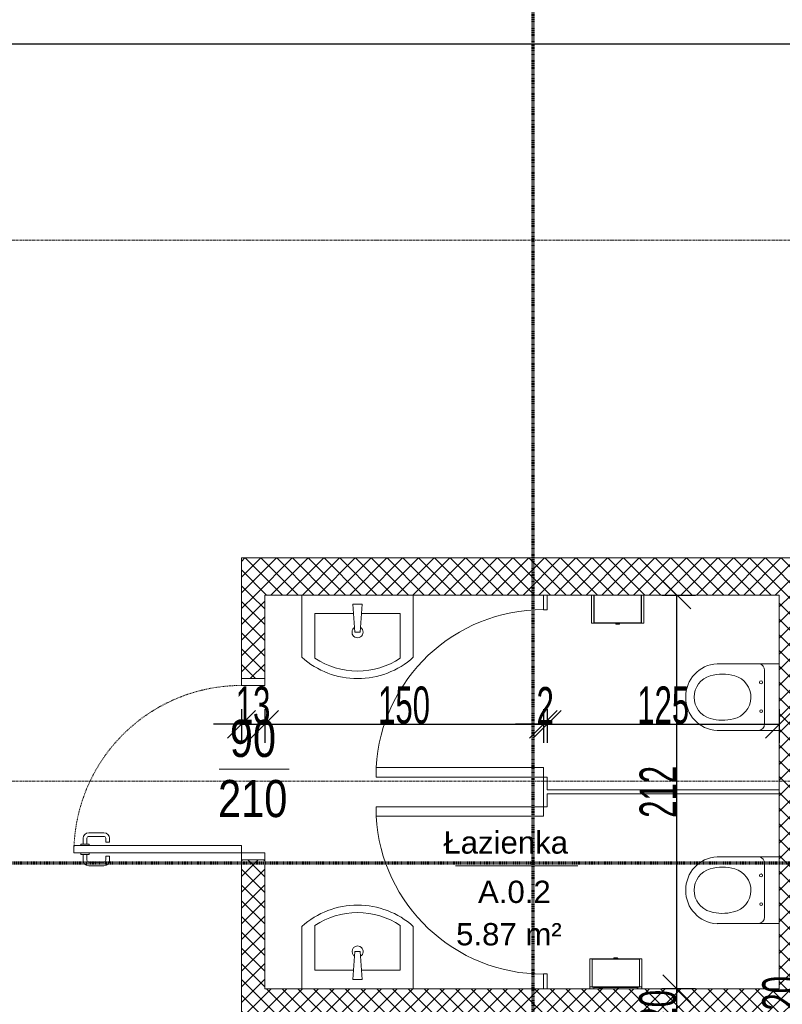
# Model space of a CAD drawing. Header units: millimetres. Extents: x -56965 to 15328, y -25411 to 16900.
# Tile 33 of 69: x -40712 to -36607, y 2550 to 7853. Entities that reach past the tile are written whole.
import ezdxf

# ---------------------------------------------------------------- set-up
doc = ezdxf.new("R2010")
doc.units = ezdxf.units.MM
doc.linetypes.add('Kreska', pattern=[6.35, 3.175, -3.175])
doc.linetypes.add('Linia siatki', pattern=[22.225, 12.7, -3.175, 3.175, -3.175])
for name, color, linetype, lineweight in [('A-ANNO-DIMS', 7, 'Continuous', 5), ('A-AREA-IDEN', 7, 'Continuous', 5), ('A-DOOR', 7, 'Continuous', 5), ('A-DOOR-FRAM', 7, 'Continuous', 5), ('A-DOOR-HDLN', 7, 'Kreska', 5), ('A-DOOR-IDEN', 7, 'Continuous', 5), ('A-WALL', 7, 'Continuous', 5), ('A-WALL-FNSH', 7, 'Continuous', 35), ('A-WALL-IDEN', 7, 'Continuous', 5), ('A-WALL-PATT', 7, 'Continuous', 35), ('G-ANNO-SYMB', 7, 'Continuous', 5), ('P-SANR-FIXT', 7, 'Continuous', 5), ('Q-SPCQ', 7, 'Continuous', 5), ('S-GRID', 7, 'Continuous', 5)]:
    doc.layers.add(name, color=color, linetype=linetype, lineweight=lineweight)
doc.styles.add('Arial_1', font='arial.ttf', dxfattribs={"width": 0.8, "height": 200})
doc.styles.add('Arial_3', font='arial.ttf', dxfattribs={"height": 120})
doc.styles.add('Arial_4', font='arial.ttf', dxfattribs={"width": 0.6, "height": 200})
doc.dimstyles.new('standard_wielkość_otworów', dxfattribs={"dimscale": 304.8, "dimtxt": 204.05188, "dimasz": 0.492126, "dimexe": 0.328084, "dimexo": 0.0625, "dimgap": 0, "dimtad": 1, "dimdec": 0, "dimlfac": 0.1, "dimzin": 0, "dimdsep": 46, "dimtxsty": 'Arial_4', "dimblk1": 'OBLIQUE', "dimblk2": 'OBLIQUE', "dimsah": 1, "dimcen": 0.09, "dimazin": 0, "dimtfac": 1, "dimtdec": 4, "dimtix": 1, "dimtmove": 0, "dimatfit": 3, "dimfxl": 0.328084, "dimfxlon": 1, "dimtvp": 1, "dimtolj": 1, "dimtzin": 0, "dimarcsym": 2})
pattern_1 = [(45, (0, 1348.477), (-42.42641, 42.42641), []), (135, (0, 1348.477), (-42.42641, -42.42641), [])]

# ---------------------------------------------------------------- blocks, each defined once
blk = doc.blocks.new('ARC_DOOR - ARC_DOOR_90 x 211-1704874-PARTER')
at = {"layer": 'A-DOOR'}
for p, q in [((-451, 964.5), (-411, 964.5)), ((-451, 964.5), (-451, 62.5)), ((-411, 964.5), (-411, 62.5)), ((-459, 914.5), (-490, 914.5)), ((-459, 927), (-451, 927)), ((-459, 882), (-459, 927)), ((-403, 927), (-411, 927)), ((-403, 882), (-403, 927)), ((-403, 914.5), (-372, 914.5)), ((-520, 803.1), (-520, 884.5)), ((-500, 803.1), (-500, 884.5)), ((-459, 894.5), (-490, 894.5)), ((-451, 882), (-459, 882)), ((-411, 882), (-403, 882)), ((-403, 894.5), (-372, 894.5)), ((-362, 803.1), (-362, 884.5)), ((-342, 803.1), (-342, 884.5)), ((-469, 793.1), (-490, 793.1)), ((-469, 773.1), (-490, 773.1)), ((-469, 773.1), (-469, 793.1)), ((-393, 773.1), (-393, 793.1)), ((-393, 793.1), (-372, 793.1)), ((-393, 773.1), (-372, 773.1)), ((-411, 62.5), (-451, 62.5))]:
    blk.add_line(p, q, dxfattribs=at)
for centre, radius, start, end in [((-490, 884.5), 30, 90, 180), ((-372, 884.5), 30, 0, 90), ((-490, 884.5), 10, 90, 180), ((-372, 884.5), 10, 0, 90), ((-490, 803.1), 30, 180, 270), ((-490, 803.1), 10, 180, 270), ((-372, 803.1), 30, 270, 0), ((-372, 803.1), 10, 270, 0)]:
    blk.add_arc(centre, radius, start, end, dxfattribs=at)
at = {"layer": 'A-DOOR-FRAM'}
for p, q in [((-451, 62.5), (-488, 62.5)), ((-488, 62.5), (-488, -62.5)), ((-451, -62.5), (-451, 62.5)), ((488, 62.5), (451, 62.5)), ((451, 62.5), (451, -62.5)), ((488, -62.5), (488, 62.5)), ((-488, -62.5), (-451, -62.5)), ((451, -62.5), (488, -62.5))]:
    blk.add_line(p, q, dxfattribs=at)
at = {"layer": 'A-DOOR-HDLN'}
blk.add_arc((-451, 62.5), 902, 360, 90, dxfattribs=at)
blk = doc.blocks.new('M_Jednoskrzydłowe płytowe - 90-1698666-PARTER')
at = {"layer": 'A-DOOR'}
for p, q in [((399, 10), (399, 910.2)), ((450, 910.2), (399, 910.2)), ((450, 10), (450, 910.2)), ((450, 10), (399, 10))]:
    blk.add_line(p, q, dxfattribs=at)
blk.add_arc((450, 10), 901.7, 93.2424, 180, dxfattribs=at)
blk = doc.blocks.new('M_Jednoskrzydłowe płytowe - 90-1696394-PARTER')
at = {"layer": 'A-DOOR'}
for p, q in [((399, -10), (399, -910.2)), ((450, -10), (399, -10)), ((450, -10), (450, -910.2)), ((450, -910.2), (399, -910.2))]:
    blk.add_line(p, q, dxfattribs=at)
blk.add_arc((450, -10), 901.7, 180, 266.7576, dxfattribs=at)
blk = doc.blocks.new('ARC_LAVATORY_ARRAY - ARC_LAVATORY_ARRAY-1695681-PARTER')
at = {"layer": 'P-SANR-FIXT', "color": 13, "true_color": 0xcb6b69}
for p, q in [((-1094.9, 470), (-1094.9, 135)), ((-735.1, 135), (-735.1, 470)), ((-54.9, 470), (-54.9, 135)), ((304.9, 135), (304.9, 470)), ((-1059.2, 214.5), (-769.7, 214.5)), ((-19.2, 214.5), (270.3, 214.5))]:
    blk.add_line(p, q, dxfattribs=at)
for centre, radius in [((-989.9, 233), 7.49), ((-835.3, 233.2), 8.05), ((50.1, 233), 7.49), ((204.7, 233.2), 8.05)]:
    blk.add_circle(centre, radius, dxfattribs=at)
for centre, radius, start, end in [((-917.1, 460.6), 178.1, 89.3247, 176.9745), ((-917.1, 460.6), 178.1, 89.3247, 176.9745), ((-912.9, 460.6), 178.1, 3.0255, 90.6753), ((-912.9, 460.6), 178.1, 3.0255, 90.6753), ((122.9, 460.6), 178.1, 89.3247, 176.9745), ((122.9, 460.6), 178.1, 89.3247, 176.9745), ((127.1, 460.6), 178.1, 3.0255, 90.6753), ((127.1, 460.6), 178.1, 3.0255, 90.6753), ((-915, 473.7), 119.7, 15.9136, 164.0864), ((125, 473.7), 119.7, 15.9136, 164.0864), ((-799.8, 440.9), 239.5, 164.0864, 194.3367), ((-1031, 440.6), 240.2, 344.0864, 15.9136), ((240.2, 440.9), 239.5, 164.0864, 194.3367), ((9, 440.6), 240.2, 344.0864, 15.9136), ((-915, 407.6), 119.7, 192.5656, 344.0864), ((125, 407.6), 119.7, 192.5656, 344.0864), ((-1059.2, 250.3), 35.8, 184.8473, 270), ((-769.7, 250.3), 35.8, 270, 345.3093), ((-19.2, 250.3), 35.8, 184.8473, 270), ((270.3, 250.3), 35.8, 270, 345.3093)]:
    blk.add_arc(centre, radius, start, end, dxfattribs=at)
blk = doc.blocks.new('ARC_TOILET PAPER DISPENCER - ARC TOILET PAPER DISPENCER-1664189-PARTER')
at = {"layer": 'Q-SPCQ'}
for p, q in [((-140, 91.5), (-140, -60.5)), ((-136.5, 91.5), (-140, 91.5)), ((-136.5, 91.5), (136.5, 91.5)), ((-128, -60.5), (-128, 90)), ((-128, 90), (128, 90)), ((-127, 89), (127, 89)), ((-127, -60.5), (-127, 89)), ((-10, 94.3), (-10, 91.5)), ((-6.3, 96.3), (6.3, 96.3)), ((-6.3, 96.3), (6.3, 96.3)), ((10, 91.5), (10, 94.3)), ((127, 89), (127, -60.5)), ((128, 90), (128, -60.5)), ((140, 91.5), (136.5, 91.5)), ((140, -60.5), (140, 91.5))]:
    blk.add_line(p, q, dxfattribs=at)
at = {"layer": 'Q-SPCQ', "flags": 128}
for points in [[(-10, 94.3), (-10, 94.3), (-10, 94.4), (-10, 94.5), (-10, 94.6), (-10, 94.7), (-9.9, 94.7), (-9.9, 94.8), (-9.9, 94.9), (-9.9, 95), (-9.8, 95), (-9.8, 95.1), (-9.8, 95.2), (-9.7, 95.3), (-9.7, 95.3), (-9.7, 95.4), (-9.6, 95.5), (-9.6, 95.5), (-9.5, 95.6), (-9.4, 95.6), (-9.4, 95.7), (-9.3, 95.8), (-9.3, 95.8), (-9.2, 95.9), (-9.1, 95.9), (-9.1, 95.9), (-9, 96), (-8.9, 96), (-8.9, 96.1), (-8.8, 96.1), (-8.7, 96.1), (-8.6, 96.2), (-8.6, 96.2), (-8.5, 96.2), (-8.4, 96.2), (-8.3, 96.2), (-8.3, 96.2), (-8.2, 96.3), (-8.1, 96.3), (-8, 96.3), (-8, 96.3)], [(-8, 96.3), (-8, 96.3), (-8, 96.3), (-7.9, 96.3), (-7.9, 96.3), (-7.8, 96.3), (-7.8, 96.3), (-7.7, 96.3), (-7.6, 96.3), (-7.5, 96.3), (-7.4, 96.3), (-7.2, 96.3), (-7.1, 96.3), (-6.9, 96.3), (-6.8, 96.3), (-6.6, 96.3), (-6.4, 96.3), (-6.2, 96.3), (-6, 96.3), (-5.8, 96.3), (-5.6, 96.3), (-5.3, 96.3), (-5.1, 96.3), (-4.8, 96.3), (-4.6, 96.3), (-4.3, 96.3), (-4, 96.3), (-3.8, 96.3), (-3.5, 96.3), (-3.2, 96.3), (-2.9, 96.3), (-2.6, 96.3), (-2.3, 96.3), (-2, 96.3), (-1.7, 96.3), (-1.4, 96.3), (-1, 96.3), (-0.7, 96.3), (-0.4, 96.3), (-0.1, 96.3), (0.2, 96.3), (0.6, 96.3), (0.9, 96.3), (1.2, 96.3), (1.5, 96.3), (1.8, 96.3), (2.1, 96.3), (2.4, 96.3), (2.7, 96.3), (3, 96.3), (3.3, 96.3), (3.6, 96.3), (3.9, 96.3), (4.2, 96.3), (4.4, 96.3), (4.7, 96.3), (5, 96.3), (5.2, 96.3), (5.4, 96.3), (5.7, 96.3), (5.9, 96.3), (6.1, 96.3), (6.3, 96.3), (6.5, 96.3), (6.7, 96.3), (6.9, 96.3), (7, 96.3), (7.2, 96.3), (7.3, 96.3), (7.4, 96.3), (7.5, 96.3), (7.6, 96.3), (7.7, 96.3), (7.8, 96.3), (7.9, 96.3), (7.9, 96.3), (8, 96.3), (8, 96.3), (8, 96.3)], [(8, 96.3), (8, 96.3), (8, 96.3), (7.9, 96.3), (7.9, 96.3), (7.8, 96.3), (7.8, 96.3), (7.7, 96.3), (7.6, 96.3), (7.5, 96.3), (7.4, 96.3), (7.2, 96.3), (7.1, 96.3), (6.9, 96.3), (6.8, 96.3), (6.6, 96.3), (6.4, 96.3), (6.2, 96.3), (6, 96.3), (5.8, 96.3), (5.6, 96.3), (5.3, 96.3), (5.1, 96.3), (4.8, 96.3), (4.6, 96.3), (4.3, 96.3), (4, 96.3), (3.8, 96.3), (3.5, 96.3), (3.2, 96.3), (2.9, 96.3), (2.6, 96.3), (2.3, 96.3), (2, 96.3), (1.7, 96.3), (1.4, 96.3), (1, 96.3), (0.7, 96.3), (0.4, 96.3), (0.1, 96.3), (-0.2, 96.3), (-0.6, 96.3), (-0.9, 96.3), (-1.2, 96.3), (-1.5, 96.3), (-1.8, 96.3), (-2.1, 96.3), (-2.4, 96.3), (-2.7, 96.3), (-3, 96.3), (-3.3, 96.3), (-3.6, 96.3), (-3.9, 96.3), (-4.2, 96.3), (-4.4, 96.3), (-4.7, 96.3), (-5, 96.3), (-5.2, 96.3), (-5.4, 96.3), (-5.7, 96.3), (-5.9, 96.3), (-6.1, 96.3), (-6.3, 96.3), (-6.5, 96.3), (-6.7, 96.3), (-6.9, 96.3), (-7, 96.3), (-7.2, 96.3), (-7.3, 96.3), (-7.4, 96.3), (-7.5, 96.3), (-7.6, 96.3), (-7.7, 96.3), (-7.8, 96.3), (-7.9, 96.3), (-7.9, 96.3), (-8, 96.3), (-8, 96.3), (-8, 96.3)], [(-6.3, 96.3), (-6.3, 96.3), (-6.3, 96.3), (-6.3, 96.4), (-6.2, 96.4), (-6.2, 96.4), (-6.2, 96.4), (-6.1, 96.5), (-6.1, 96.5), (-6.1, 96.5), (-6, 96.5), (-6, 96.6), (-6, 96.6), (-5.9, 96.6), (-5.9, 96.6), (-5.9, 96.6), (-5.8, 96.6), (-5.8, 96.7), (-5.7, 96.7), (-5.7, 96.7), (-5.7, 96.7), (-5.6, 96.7), (-5.6, 96.7), (-5.5, 96.7), (-5.5, 96.7), (-5.5, 96.7)], [(-5.5, 96.7), (-5.5, 96.7), (-5.5, 96.7), (-5.5, 96.7), (-5.4, 96.7), (-5.4, 96.7), (-5.3, 96.7), (-5.3, 96.7), (-5.2, 96.7), (-5.1, 96.7), (-5.1, 96.7), (-5, 96.7), (-4.9, 96.7), (-4.8, 96.7), (-4.7, 96.7), (-4.5, 96.7), (-4.4, 96.7), (-4.3, 96.7), (-4.1, 96.7), (-4, 96.7), (-3.8, 96.7), (-3.7, 96.7), (-3.5, 96.7), (-3.3, 96.7), (-3.2, 96.7), (-3, 96.7), (-2.8, 96.7), (-2.6, 96.7), (-2.4, 96.7), (-2.2, 96.7), (-2, 96.7), (-1.8, 96.7), (-1.6, 96.7), (-1.4, 96.7), (-1.2, 96.7), (-0.9, 96.7), (-0.7, 96.7), (-0.5, 96.7), (-0.3, 96.7), (-0.1, 96.7), (0.2, 96.7), (0.4, 96.7), (0.6, 96.7), (0.8, 96.7), (1, 96.7), (1.2, 96.7), (1.5, 96.7), (1.7, 96.7), (1.9, 96.7), (2.1, 96.7), (2.3, 96.7), (2.5, 96.7), (2.7, 96.7), (2.9, 96.7), (3.1, 96.7), (3.2, 96.7), (3.4, 96.7), (3.6, 96.7), (3.7, 96.7), (3.9, 96.7), (4.1, 96.7), (4.2, 96.7), (4.3, 96.7), (4.5, 96.7), (4.6, 96.7), (4.7, 96.7), (4.8, 96.7), (4.9, 96.7), (5, 96.7), (5.1, 96.7), (5.2, 96.7), (5.3, 96.7), (5.3, 96.7), (5.4, 96.7), (5.4, 96.7), (5.4, 96.7), (5.5, 96.7), (5.5, 96.7), (5.5, 96.7)], [(5.5, 96.7), (5.5, 96.7), (5.5, 96.7), (5.5, 96.7), (5.4, 96.7), (5.4, 96.7), (5.3, 96.7), (5.3, 96.7), (5.2, 96.7), (5.1, 96.7), (5.1, 96.7), (5, 96.7), (4.9, 96.7), (4.8, 96.7), (4.7, 96.7), (4.5, 96.7), (4.4, 96.7), (4.3, 96.7), (4.1, 96.7), (4, 96.7), (3.8, 96.7), (3.7, 96.7), (3.5, 96.7), (3.3, 96.7), (3.2, 96.7), (3, 96.7), (2.8, 96.7), (2.6, 96.7), (2.4, 96.7), (2.2, 96.7), (2, 96.7), (1.8, 96.7), (1.6, 96.7), (1.4, 96.7), (1.2, 96.7), (0.9, 96.7), (0.7, 96.7), (0.5, 96.7), (0.3, 96.7), (0.1, 96.7), (-0.2, 96.7), (-0.4, 96.7), (-0.6, 96.7), (-0.8, 96.7), (-1, 96.7), (-1.2, 96.7), (-1.5, 96.7), (-1.7, 96.7), (-1.9, 96.7), (-2.1, 96.7), (-2.3, 96.7), (-2.5, 96.7), (-2.7, 96.7), (-2.9, 96.7), (-3.1, 96.7), (-3.2, 96.7), (-3.4, 96.7), (-3.6, 96.7), (-3.7, 96.7), (-3.9, 96.7), (-4.1, 96.7), (-4.2, 96.7), (-4.3, 96.7), (-4.5, 96.7), (-4.6, 96.7), (-4.7, 96.7), (-4.8, 96.7), (-4.9, 96.7), (-5, 96.7), (-5.1, 96.7), (-5.2, 96.7), (-5.3, 96.7), (-5.3, 96.7), (-5.4, 96.7), (-5.4, 96.7), (-5.4, 96.7), (-5.5, 96.7), (-5.5, 96.7), (-5.5, 96.7)], [(5.5, 96.7), (5.5, 96.7), (5.6, 96.7), (5.6, 96.7), (5.7, 96.7), (5.7, 96.7), (5.7, 96.7), (5.8, 96.7), (5.8, 96.6), (5.9, 96.6), (5.9, 96.6), (5.9, 96.6), (6, 96.6), (6, 96.6), (6, 96.5), (6.1, 96.5), (6.1, 96.5), (6.1, 96.5), (6.2, 96.5), (6.2, 96.4), (6.2, 96.4), (6.2, 96.4), (6.3, 96.3), (6.3, 96.3), (6.3, 96.3), (6.3, 96.3)], [(8, 96.3), (8.1, 96.3), (8.2, 96.3), (8.2, 96.3), (8.3, 96.2), (8.4, 96.2), (8.5, 96.2), (8.6, 96.2), (8.6, 96.2), (8.7, 96.1), (8.8, 96.1), (8.9, 96.1), (8.9, 96), (9, 96), (9.1, 96), (9.1, 95.9), (9.2, 95.9), (9.3, 95.8), (9.3, 95.8), (9.4, 95.7), (9.4, 95.7), (9.5, 95.6), (9.5, 95.5), (9.6, 95.5), (9.6, 95.4), (9.7, 95.3), (9.7, 95.3), (9.8, 95.2), (9.8, 95.1), (9.8, 95.1), (9.9, 95), (9.9, 94.9), (9.9, 94.8), (9.9, 94.8), (10, 94.7), (10, 94.6), (10, 94.5), (10, 94.4), (10, 94.4), (10, 94.3), (10, 94.3)]]:
    blk.add_lwpolyline(points, dxfattribs=at)
blk = doc.blocks.new('ARC_TOILET PAPER DISPENCER - ARC TOILET PAPER DISPENCER-V37-PARTER')
at = {"layer": 'Q-SPCQ'}
for p, q in [((-140, 91.5), (-140, -61.7)), ((-136.5, 91.5), (-140, 91.5)), ((-136.5, 91.5), (136.5, 91.5)), ((-128, -61), (-128, 90)), ((-128, 90), (128, 90)), ((-127, 89), (127, 89)), ((-127, -60.5), (-127, 89)), ((-10, 94.3), (-10, 91.5)), ((-6.3, 96.3), (6.3, 96.3)), ((-6.3, 96.3), (6.3, 96.3)), ((10, 91.5), (10, 94.3)), ((127, 89), (127, -60.5)), ((128, 90), (128, -61)), ((140, 91.5), (136.5, 91.5)), ((140, -61.7), (140, 91.5)), ((-140, -70), (-140, -61.7)), ((-136.5, -61), (-128, -61)), ((-128, -61), (-128, -62.5)), ((-128, -62.5), (128, -62.5)), ((-127, -60.5), (127, -60.5)), ((-118.5, -64.5), (-104.8, -64.5)), ((-118.5, -70), (-118.5, -64.8)), ((-118.5, -70), (-118.5, -65)), ((-104.8, -64.5), (-98.8, -64.3)), ((-98.8, -64.3), (-98.8, -63.7)), ((-98.8, -63.7), (-98.5, -63.7)), ((-98.5, -63.7), (98.5, -63.7)), ((-98.5, -63.7), (-98.5, -63.7)), ((-92, -69.7), (-89.4, -69.7)), ((-89.4, -69.7), (-72.5, -69.7)), ((9, -65), (9, -64)), ((9, -65), (9, -70)), ((9, -66.7), (15, -66.7)), ((15, -70), (15, -63.7)), ((98.5, -63.7), (98.8, -63.7)), ((98.5, -63.7), (98.5, -63.7)), ((98.8, -63.7), (98.8, -64.3)), ((98.8, -64.3), (104.8, -64.5)), ((104.8, -64.5), (118.5, -64.5)), ((115, -64.5), (115, -70)), ((115, -66.7), (118.5, -66.7)), ((118.5, -64.5), (118.5, -70)), ((128, -61), (136.5, -61)), ((128, -62.5), (128, -61)), ((140, -61.7), (140, -70))]:
    blk.add_line(p, q, dxfattribs=at)
at = {"layer": 'Q-SPCQ', "flags": 128}
for points in [[(-10, 94.3), (-10, 94.3), (-10, 94.4), (-10, 94.5), (-10, 94.6), (-10, 94.7), (-9.9, 94.7), (-9.9, 94.8), (-9.9, 94.9), (-9.9, 95), (-9.8, 95), (-9.8, 95.1), (-9.8, 95.2), (-9.7, 95.3), (-9.7, 95.3), (-9.7, 95.4), (-9.6, 95.5), (-9.6, 95.5), (-9.5, 95.6), (-9.4, 95.6), (-9.4, 95.7), (-9.3, 95.8), (-9.3, 95.8), (-9.2, 95.9), (-9.1, 95.9), (-9.1, 95.9), (-9, 96), (-8.9, 96), (-8.9, 96.1), (-8.8, 96.1), (-8.7, 96.1), (-8.6, 96.2), (-8.6, 96.2), (-8.5, 96.2), (-8.4, 96.2), (-8.3, 96.2), (-8.3, 96.2), (-8.2, 96.3), (-8.1, 96.3), (-8, 96.3), (-8, 96.3)], [(-8, 96.3), (-8, 96.3), (-8, 96.3), (-7.9, 96.3), (-7.9, 96.3), (-7.8, 96.3), (-7.8, 96.3), (-7.7, 96.3), (-7.6, 96.3), (-7.5, 96.3), (-7.4, 96.3), (-7.2, 96.3), (-7.1, 96.3), (-6.9, 96.3), (-6.8, 96.3), (-6.6, 96.3), (-6.4, 96.3), (-6.2, 96.3), (-6, 96.3), (-5.8, 96.3), (-5.6, 96.3), (-5.3, 96.3), (-5.1, 96.3), (-4.8, 96.3), (-4.6, 96.3), (-4.3, 96.3), (-4, 96.3), (-3.8, 96.3), (-3.5, 96.3), (-3.2, 96.3), (-2.9, 96.3), (-2.6, 96.3), (-2.3, 96.3), (-2, 96.3), (-1.7, 96.3), (-1.4, 96.3), (-1, 96.3), (-0.7, 96.3), (-0.4, 96.3), (-0.1, 96.3), (0.2, 96.3), (0.6, 96.3), (0.9, 96.3), (1.2, 96.3), (1.5, 96.3), (1.8, 96.3), (2.1, 96.3), (2.4, 96.3), (2.7, 96.3), (3, 96.3), (3.3, 96.3), (3.6, 96.3), (3.9, 96.3), (4.2, 96.3), (4.4, 96.3), (4.7, 96.3), (5, 96.3), (5.2, 96.3), (5.4, 96.3), (5.7, 96.3), (5.9, 96.3), (6.1, 96.3), (6.3, 96.3), (6.5, 96.3), (6.7, 96.3), (6.9, 96.3), (7, 96.3), (7.2, 96.3), (7.3, 96.3), (7.4, 96.3), (7.5, 96.3), (7.6, 96.3), (7.7, 96.3), (7.8, 96.3), (7.9, 96.3), (7.9, 96.3), (8, 96.3), (8, 96.3), (8, 96.3)], [(8, 96.3), (8, 96.3), (8, 96.3), (7.9, 96.3), (7.9, 96.3), (7.8, 96.3), (7.8, 96.3), (7.7, 96.3), (7.6, 96.3), (7.5, 96.3), (7.4, 96.3), (7.2, 96.3), (7.1, 96.3), (6.9, 96.3), (6.8, 96.3), (6.6, 96.3), (6.4, 96.3), (6.2, 96.3), (6, 96.3), (5.8, 96.3), (5.6, 96.3), (5.3, 96.3), (5.1, 96.3), (4.8, 96.3), (4.6, 96.3), (4.3, 96.3), (4, 96.3), (3.8, 96.3), (3.5, 96.3), (3.2, 96.3), (2.9, 96.3), (2.6, 96.3), (2.3, 96.3), (2, 96.3), (1.7, 96.3), (1.4, 96.3), (1, 96.3), (0.7, 96.3), (0.4, 96.3), (0.1, 96.3), (-0.2, 96.3), (-0.6, 96.3), (-0.9, 96.3), (-1.2, 96.3), (-1.5, 96.3), (-1.8, 96.3), (-2.1, 96.3), (-2.4, 96.3), (-2.7, 96.3), (-3, 96.3), (-3.3, 96.3), (-3.6, 96.3), (-3.9, 96.3), (-4.2, 96.3), (-4.4, 96.3), (-4.7, 96.3), (-5, 96.3), (-5.2, 96.3), (-5.4, 96.3), (-5.7, 96.3), (-5.9, 96.3), (-6.1, 96.3), (-6.3, 96.3), (-6.5, 96.3), (-6.7, 96.3), (-6.9, 96.3), (-7, 96.3), (-7.2, 96.3), (-7.3, 96.3), (-7.4, 96.3), (-7.5, 96.3), (-7.6, 96.3), (-7.7, 96.3), (-7.8, 96.3), (-7.9, 96.3), (-7.9, 96.3), (-8, 96.3), (-8, 96.3), (-8, 96.3)], [(-6.3, 96.3), (-6.3, 96.3), (-6.3, 96.3), (-6.3, 96.4), (-6.2, 96.4), (-6.2, 96.4), (-6.2, 96.4), (-6.1, 96.5), (-6.1, 96.5), (-6.1, 96.5), (-6, 96.5), (-6, 96.6), (-6, 96.6), (-5.9, 96.6), (-5.9, 96.6), (-5.9, 96.6), (-5.8, 96.6), (-5.8, 96.7), (-5.7, 96.7), (-5.7, 96.7), (-5.7, 96.7), (-5.6, 96.7), (-5.6, 96.7), (-5.5, 96.7), (-5.5, 96.7), (-5.5, 96.7)], [(-5.5, 96.7), (-5.5, 96.7), (-5.5, 96.7), (-5.5, 96.7), (-5.4, 96.7), (-5.4, 96.7), (-5.3, 96.7), (-5.3, 96.7), (-5.2, 96.7), (-5.1, 96.7), (-5.1, 96.7), (-5, 96.7), (-4.9, 96.7), (-4.8, 96.7), (-4.7, 96.7), (-4.5, 96.7), (-4.4, 96.7), (-4.3, 96.7), (-4.1, 96.7), (-4, 96.7), (-3.8, 96.7), (-3.7, 96.7), (-3.5, 96.7), (-3.3, 96.7), (-3.2, 96.7), (-3, 96.7), (-2.8, 96.7), (-2.6, 96.7), (-2.4, 96.7), (-2.2, 96.7), (-2, 96.7), (-1.8, 96.7), (-1.6, 96.7), (-1.4, 96.7), (-1.2, 96.7), (-0.9, 96.7), (-0.7, 96.7), (-0.5, 96.7), (-0.3, 96.7), (-0.1, 96.7), (0.2, 96.7), (0.4, 96.7), (0.6, 96.7), (0.8, 96.7), (1, 96.7), (1.2, 96.7), (1.5, 96.7), (1.7, 96.7), (1.9, 96.7), (2.1, 96.7), (2.3, 96.7), (2.5, 96.7), (2.7, 96.7), (2.9, 96.7), (3.1, 96.7), (3.2, 96.7), (3.4, 96.7), (3.6, 96.7), (3.7, 96.7), (3.9, 96.7), (4.1, 96.7), (4.2, 96.7), (4.3, 96.7), (4.5, 96.7), (4.6, 96.7), (4.7, 96.7), (4.8, 96.7), (4.9, 96.7), (5, 96.7), (5.1, 96.7), (5.2, 96.7), (5.3, 96.7), (5.3, 96.7), (5.4, 96.7), (5.4, 96.7), (5.4, 96.7), (5.5, 96.7), (5.5, 96.7), (5.5, 96.7)], [(5.5, 96.7), (5.5, 96.7), (5.5, 96.7), (5.5, 96.7), (5.4, 96.7), (5.4, 96.7), (5.3, 96.7), (5.3, 96.7), (5.2, 96.7), (5.1, 96.7), (5.1, 96.7), (5, 96.7), (4.9, 96.7), (4.8, 96.7), (4.7, 96.7), (4.5, 96.7), (4.4, 96.7), (4.3, 96.7), (4.1, 96.7), (4, 96.7), (3.8, 96.7), (3.7, 96.7), (3.5, 96.7), (3.3, 96.7), (3.2, 96.7), (3, 96.7), (2.8, 96.7), (2.6, 96.7), (2.4, 96.7), (2.2, 96.7), (2, 96.7), (1.8, 96.7), (1.6, 96.7), (1.4, 96.7), (1.2, 96.7), (0.9, 96.7), (0.7, 96.7), (0.5, 96.7), (0.3, 96.7), (0.1, 96.7), (-0.2, 96.7), (-0.4, 96.7), (-0.6, 96.7), (-0.8, 96.7), (-1, 96.7), (-1.2, 96.7), (-1.5, 96.7), (-1.7, 96.7), (-1.9, 96.7), (-2.1, 96.7), (-2.3, 96.7), (-2.5, 96.7), (-2.7, 96.7), (-2.9, 96.7), (-3.1, 96.7), (-3.2, 96.7), (-3.4, 96.7), (-3.6, 96.7), (-3.7, 96.7), (-3.9, 96.7), (-4.1, 96.7), (-4.2, 96.7), (-4.3, 96.7), (-4.5, 96.7), (-4.6, 96.7), (-4.7, 96.7), (-4.8, 96.7), (-4.9, 96.7), (-5, 96.7), (-5.1, 96.7), (-5.2, 96.7), (-5.3, 96.7), (-5.3, 96.7), (-5.4, 96.7), (-5.4, 96.7), (-5.4, 96.7), (-5.5, 96.7), (-5.5, 96.7), (-5.5, 96.7)], [(5.5, 96.7), (5.5, 96.7), (5.6, 96.7), (5.6, 96.7), (5.7, 96.7), (5.7, 96.7), (5.7, 96.7), (5.8, 96.7), (5.8, 96.6), (5.9, 96.6), (5.9, 96.6), (5.9, 96.6), (6, 96.6), (6, 96.6), (6, 96.5), (6.1, 96.5), (6.1, 96.5), (6.1, 96.5), (6.2, 96.5), (6.2, 96.4), (6.2, 96.4), (6.2, 96.4), (6.3, 96.3), (6.3, 96.3), (6.3, 96.3), (6.3, 96.3)], [(8, 96.3), (8.1, 96.3), (8.2, 96.3), (8.2, 96.3), (8.3, 96.2), (8.4, 96.2), (8.5, 96.2), (8.6, 96.2), (8.6, 96.2), (8.7, 96.1), (8.8, 96.1), (8.9, 96.1), (8.9, 96), (9, 96), (9.1, 96), (9.1, 95.9), (9.2, 95.9), (9.3, 95.8), (9.3, 95.8), (9.4, 95.7), (9.4, 95.7), (9.5, 95.6), (9.5, 95.5), (9.6, 95.5), (9.6, 95.4), (9.7, 95.3), (9.7, 95.3), (9.8, 95.2), (9.8, 95.1), (9.8, 95.1), (9.9, 95), (9.9, 94.9), (9.9, 94.8), (9.9, 94.8), (10, 94.7), (10, 94.6), (10, 94.5), (10, 94.4), (10, 94.4), (10, 94.3), (10, 94.3)], [(-140, -61.7), (-139.9, -61.6), (-139.7, -61.4), (-139.2, -61.3), (-138.7, -61.2), (-138, -61.1), (-137.3, -61), (-136.5, -61)], [(136.5, -61), (137.3, -61), (138, -61.1), (138.7, -61.2), (139.2, -61.3), (139.7, -61.4), (139.9, -61.6), (140, -61.7)]]:
    blk.add_lwpolyline(points, dxfattribs=at)
at = {"layer": 'Q-SPCQ'}
for centre, major_axis, ratio, start_param, end_param in [((-92, -71.8), (2.2, 0), 0.979146, 1.047198, 1.570796), ((-92, -71.8), (3.4, 0), 0.979146, 0.469147, 0.703721), ((-72.5, -70.5), (-4, 0), 0.203156, 3.665191, 4.712389)]:
    blk.add_ellipse(centre, major_axis=major_axis, ratio=ratio, start_param=start_param, end_param=end_param, dxfattribs=at)
blk = doc.blocks.new('ZZZ OHy Umywalka ___FK_04_0 - przykład-1698587-PARTER')
at = {"layer": 'P-SANR-FIXT', "color": 13, "true_color": 0xcb6b69}
for p, q in [((-175, 435.4), (-175, 100)), ((-105, 200), (-105, 439.4)), ((355, 439.4), (355, 200)), ((425, 100), (425, 435.4)), ((110.5, 300), (100, 150)), ((110.5, 300), (139.5, 300)), ((150, 150), (139.5, 300)), ((103.5, 200), (-105, 200)), ((355, 200), (146.5, 200)), ((150, 150), (100, 150))]:
    blk.add_line(p, q, dxfattribs=at)
for centre, radius, start, end in [((125, 100), 450, 90, 131.8103), ((125, 100), 450, 48.1897, 90), ((125, 100), 410, 90, 124.1233), ((125, 100), 410, 55.8767, 90), ((125, 300), 30, 45, 225), ((125, 300), 30, 303.0422, 45), ((125, 300), 30, 225, 236.9578)]:
    blk.add_arc(centre, radius, start, end, dxfattribs=at)
blk = doc.blocks.new('AN_pomieszczenia - Room Tag With Area-359654-PARTER')
at = {"layer": 'A-AREA-IDEN'}
for p in [(-3.295, 0), (3.295, 0)]:
    blk.add_line(p, (0, 0), dxfattribs=at)
blk = doc.blocks.new('_Oblique')
at = {"color": 0, "linetype": 'ByBlock', "lineweight": -2}
blk.add_line((-0.5, -0.5), (0.5, 0.5), dxfattribs=at)
blk = doc.blocks.new('DIMBLOCK98-PARTER')
at = {"layer": 'A-ANNO-DIMS', "color": 0, "lineweight": -2, "transparency": 16777216}
for p, q in [((-37256.1, 2634.1), (-37075.1, 2634.1)), ((-37175.1, 2434.1), (-37175.1, 2634.1)), ((-37256.1, 2434.1), (-37075.1, 2434.1))]:
    blk.add_line(p, q, dxfattribs=at)
at = {"layer": 'Defpoints', "color": 0, "transparency": 16777216}
for p in [(-37275.1, 2634.1), (-37175.1, 2634.1), (-37275.1, 2434.1)]:
    blk.add_point(p, dxfattribs=at)
at = {"layer": 'A-ANNO-DIMS', "color": 0, "lineweight": -2, "transparency": 16777216, "xscale": 150, "yscale": 150, "zscale": 150}
for p, rotation in [((-37175.1, 2634.1), 90), ((-37175.1, 2434.1), 270)]:
    blk.add_blockref('_Oblique', p, dxfattribs=dict(at, rotation=rotation))
at = {"layer": 'A-ANNO-DIMS', "color": 0, "transparency": 16777216, "insert": (-37277.2, 2534.1), "char_height": 200, "width": 218.492, "attachment_point": 5, "rotation": 90, "style": 'Arial_4'}
blk.add_mtext('\\A1;20', dxfattribs=at)
blk = doc.blocks.new('DIMBLOCK99-PARTER')
at = {"layer": 'A-ANNO-DIMS', "color": 0, "lineweight": -2, "transparency": 16777216}
for p, q in [((-37256.1, 4754.1), (-37075.1, 4754.1)), ((-37175.1, 2634.1), (-37175.1, 4754.1)), ((-37256.1, 2634.1), (-37075.1, 2634.1))]:
    blk.add_line(p, q, dxfattribs=at)
at = {"layer": 'Defpoints', "color": 0, "transparency": 16777216}
for p in [(-37275.1, 4754.1), (-37175.1, 4754.1), (-37275.1, 2634.1)]:
    blk.add_point(p, dxfattribs=at)
at = {"layer": 'A-ANNO-DIMS', "color": 0, "lineweight": -2, "transparency": 16777216, "xscale": 150, "yscale": 150, "zscale": 150}
for p, rotation in [((-37175.1, 4754.1), 90), ((-37175.1, 2634.1), 270)]:
    blk.add_blockref('_Oblique', p, dxfattribs=dict(at, rotation=rotation))
at = {"layer": 'A-ANNO-DIMS', "color": 0, "transparency": 16777216, "insert": (-37275.5, 3694.1), "char_height": 200, "width": 327.739, "attachment_point": 5, "rotation": 90, "style": 'Arial_4'}
blk.add_mtext('\\A1;212', dxfattribs=at)
blk = doc.blocks.new('DIMBLOCK100-PARTER')
at = {"layer": 'A-ANNO-DIMS', "color": 0, "lineweight": -2, "transparency": 16777216}
for p, q in [((-39518.4, 4139), (-39518.4, 3958.1)), ((-39393.4, 4139), (-39393.4, 3958.1)), ((-39518.4, 4058.1), (-39668.4, 4058.1)), ((-39518.4, 4058.1), (-39393.4, 4058.1)), ((-39393.4, 4058.1), (-39243.4, 4058.1))]:
    blk.add_line(p, q, dxfattribs=at)
at = {"layer": 'Defpoints', "color": 0, "transparency": 16777216}
for p in [(-39518.4, 4158.1), (-39393.4, 4158.1), (-39393.4, 4058.1)]:
    blk.add_point(p, dxfattribs=at)
at = {"layer": 'A-ANNO-DIMS', "color": 0, "lineweight": -2, "transparency": 16777216, "xscale": 150, "yscale": 150, "zscale": 150}
blk.add_blockref('_Oblique', (-39518.4, 4058.1), dxfattribs=at)
at = {"layer": 'A-ANNO-DIMS', "color": 0, "lineweight": -2, "transparency": 16777216, "xscale": 150, "yscale": 150, "zscale": 150, "rotation": 180}
blk.add_blockref('_Oblique', (-39393.4, 4058.1), dxfattribs=at)
at = {"layer": 'A-ANNO-DIMS', "color": 0, "transparency": 16777216, "insert": (-39455.9, 4160.3), "char_height": 200, "width": 218.492, "attachment_point": 5, "style": 'Arial_4'}
blk.add_mtext('\\A1;13', dxfattribs=at)
blk = doc.blocks.new('DIMBLOCK101-PARTER')
at = {"layer": 'A-ANNO-DIMS', "color": 0, "lineweight": -2, "transparency": 16777216}
for p, q in [((-39393.4, 4139), (-39393.4, 3958.1)), ((-37893.4, 4139), (-37893.4, 3958.1)), ((-39393.4, 4058.1), (-37893.4, 4058.1))]:
    blk.add_line(p, q, dxfattribs=at)
at = {"layer": 'Defpoints', "color": 0, "transparency": 16777216}
for p in [(-39393.4, 4158.1), (-37893.4, 4158.1), (-37893.4, 4058.1)]:
    blk.add_point(p, dxfattribs=at)
at = {"layer": 'A-ANNO-DIMS', "color": 0, "lineweight": -2, "transparency": 16777216, "xscale": 150, "yscale": 150, "zscale": 150, "rotation": 180}
blk.add_blockref('_Oblique', (-39393.4, 4058.1), dxfattribs=at)
at = {"layer": 'A-ANNO-DIMS', "color": 0, "lineweight": -2, "transparency": 16777216, "xscale": 150, "yscale": 150, "zscale": 150}
blk.add_blockref('_Oblique', (-37893.4, 4058.1), dxfattribs=at)
at = {"layer": 'A-ANNO-DIMS', "color": 0, "transparency": 16777216, "insert": (-38643.4, 4160.2), "char_height": 200, "width": 327.739, "attachment_point": 5, "style": 'Arial_4'}
blk.add_mtext('\\A1;150', dxfattribs=at)
blk = doc.blocks.new('DIMBLOCK102-PARTER')
at = {"layer": 'A-ANNO-DIMS', "color": 0, "lineweight": -2, "transparency": 16777216}
for p, q in [((-37893.4, 4139), (-37893.4, 3958.1)), ((-37873.4, 4139), (-37873.4, 3958.1)), ((-37893.4, 4058.1), (-38043.4, 4058.1)), ((-37893.4, 4058.1), (-37873.4, 4058.1)), ((-37873.4, 4058.1), (-37723.4, 4058.1))]:
    blk.add_line(p, q, dxfattribs=at)
at = {"layer": 'Defpoints', "color": 0, "transparency": 16777216}
for p in [(-37893.4, 4158.1), (-37873.4, 4158.1), (-37873.4, 4058.1)]:
    blk.add_point(p, dxfattribs=at)
at = {"layer": 'A-ANNO-DIMS', "color": 0, "lineweight": -2, "transparency": 16777216, "xscale": 150, "yscale": 150, "zscale": 150}
blk.add_blockref('_Oblique', (-37893.4, 4058.1), dxfattribs=at)
at = {"layer": 'A-ANNO-DIMS', "color": 0, "lineweight": -2, "transparency": 16777216, "xscale": 150, "yscale": 150, "zscale": 150, "rotation": 180}
blk.add_blockref('_Oblique', (-37873.4, 4058.1), dxfattribs=at)
at = {"layer": 'A-ANNO-DIMS', "color": 0, "transparency": 16777216, "insert": (-37883.4, 4158.5), "char_height": 200, "width": 109.246, "attachment_point": 5, "style": 'Arial_4'}
blk.add_mtext('\\A1;2', dxfattribs=at)
blk = doc.blocks.new('DIMBLOCK103-PARTER')
at = {"layer": 'A-ANNO-DIMS', "color": 0, "lineweight": -2, "transparency": 16777216}
for p, q in [((-37873.4, 4139), (-37873.4, 3958.1)), ((-36623.4, 4139), (-36623.4, 3958.1)), ((-37873.4, 4058.1), (-36623.4, 4058.1))]:
    blk.add_line(p, q, dxfattribs=at)
at = {"layer": 'Defpoints', "color": 0, "transparency": 16777216}
for p in [(-37873.4, 4158.1), (-36623.4, 4158.1), (-36623.4, 4058.1)]:
    blk.add_point(p, dxfattribs=at)
at = {"layer": 'A-ANNO-DIMS', "color": 0, "lineweight": -2, "transparency": 16777216, "xscale": 150, "yscale": 150, "zscale": 150, "rotation": 180}
blk.add_blockref('_Oblique', (-37873.4, 4058.1), dxfattribs=at)
at = {"layer": 'A-ANNO-DIMS', "color": 0, "lineweight": -2, "transparency": 16777216, "xscale": 150, "yscale": 150, "zscale": 150}
blk.add_blockref('_Oblique', (-36623.4, 4058.1), dxfattribs=at)
at = {"layer": 'A-ANNO-DIMS', "color": 0, "transparency": 16777216, "insert": (-37248.4, 4160.2), "char_height": 200, "width": 327.739, "attachment_point": 5, "style": 'Arial_4'}
blk.add_mtext('\\A1;125', dxfattribs=at)
blk = doc.blocks.new('ODr Oznaczenie drzwi ___FK_4_0 - pb flip-907458-PARTER')
at = {"layer": 'A-DOOR-IDEN'}
blk.add_line((0, 1.939), (0, -1.834), dxfattribs=at)
blk = doc.blocks.new('*D618')
at = {"layer": 'A-ANNO-DIMS', "color": 0, "lineweight": -2, "transparency": 16777216}
for p, q in [((-47943.4, 9666.5), (-47943.4, 7620.8)), ((-36383.4, 9666.5), (-36383.4, 7620.8)), ((-36383.4, 7720.8), (-47943.4, 7720.8))]:
    blk.add_line(p, q, dxfattribs=at)
at = {"layer": 'Defpoints', "color": 0, "transparency": 16777216}
for p in [(-47943.4, 9685.6), (-36383.4, 9685.6), (-47943.4, 7720.8)]:
    blk.add_point(p, dxfattribs=at)
at = {"layer": 'A-ANNO-DIMS', "color": 0, "lineweight": -2, "transparency": 16777216, "xscale": 150, "yscale": 150, "zscale": 150, "rotation": 180}
blk.add_blockref('_Oblique', (-47943.4, 7720.8), dxfattribs=at)
at = {"layer": 'A-ANNO-DIMS', "color": 0, "lineweight": -2, "transparency": 16777216, "xscale": 150, "yscale": 150, "zscale": 150}
blk.add_blockref('_Oblique', (-36383.4, 7720.8), dxfattribs=at)
at = {"layer": 'A-ANNO-DIMS', "color": 0, "transparency": 16777216, "insert": (-42163.4, 7823), "char_height": 200, "attachment_point": 5, "style": 'Arial_4'}
blk.add_mtext('\\A1;1156', dxfattribs=at)

msp = doc.modelspace()

# ---------------------------------------------------------------- hatches: boundary and pattern name
at = {"layer": 'A-WALL-PATT', "lineweight": 5, "true_color": 0x008000}
h = msp.add_hatch(dxfattribs=at)
h.set_pattern_fill('FP_3', color=96, style=0, pattern_type=2)
h.set_pattern_definition(pattern_1)
h.paths.add_polyline_path([(-36623.41602, 4754.06951), (-36353.41602, 4754.06951), (-36353.41602, 4954.06951), (-39518.41602, 4954.06951), (-39518.41602, 4754.06951), (-36634.99102, 4754.06951)])
h = msp.add_hatch(dxfattribs=at)
h.set_pattern_fill('FP_3', color=96, style=0, pattern_type=2)
h.set_pattern_definition(pattern_1)
h.paths.add_polyline_path([(-39518.41602, -3430.93049), (-39393.41602, -3430.93049), (-39393.41602, -1867.93049), (-39518.41602, -1867.93049), (-39518.41602, -2406.74655)])
h.paths.add_polyline_path([(-39518.41602, -891.93049), (-39393.41602, -891.93049), (-39393.41602, 1008.06951), (-39518.41602, 1008.06951), (-39518.41602, -834.09144)])
h.paths.add_polyline_path([(-39455.91602, 1984.06951), (-39393.41602, 1984.06951), (-39393.41602, 3328.06951), (-39518.41602, 3328.06951), (-39518.41602, 1984.06951)])
h.paths.add_polyline_path([(-39393.41602, 4304.06951), (-39393.41602, 4754.06951), (-39518.41602, 4754.06951), (-39518.41602, 4304.06951), (-39455.91602, 4304.06951)])
h = msp.add_hatch(dxfattribs=at)
h.set_pattern_fill('FP_3', color=96, style=0, pattern_type=2)
h.set_pattern_definition(pattern_1)
h.paths.add_polyline_path([(-36353.41602, -2095.93049), (-36353.41602, 24.06951), (-36623.41602, 24.06951), (-36623.41602, -2095.93049)])
h.paths.add_polyline_path([(-36623.41602, 224.06951), (-36353.41602, 224.06951), (-36353.41602, 2434.06951), (-36623.41602, 2434.06951), (-36623.41602, 738.56368)])
h.paths.add_polyline_path([(-36353.41602, 2634.06951), (-36353.41602, 4754.06951), (-36623.41602, 4754.06951), (-36623.41602, 2634.06951)])
h = msp.add_hatch(dxfattribs=at)
h.set_pattern_fill('FP_3', color=96, style=0, pattern_type=2)
h.set_pattern_definition(pattern_1)
h.paths.add_polyline_path([(-36634.99102, 2434.06951), (-36353.41602, 2434.06951), (-36353.41602, 2634.06951), (-39393.41602, 2634.06951), (-39393.41602, 2434.06951), (-37322.49102, 2434.06951)])

# ---------------------------------------------------------------- linework, layer by layer
at = {"layer": 'A-WALL'}
for p, q in [((-37873.41602, 4754.06951), (-37893.41602, 4754.06951)), ((-36623.41602, 3684.06951), (-36623.41602, 3704.06951)), ((-37893.41602, 2634.06951), (-37873.41602, 2634.06951))]:
    msp.add_line(p, q, dxfattribs=at)
at = {"layer": 'A-WALL-FNSH', "lineweight": 5}
for p, q in [((-36353.41602, 4954.06951), (-39518.41602, 4954.06951)), ((-39518.41602, 4954.06951), (-39518.41602, 4304.06951)), ((-39393.41602, 4754.06951), (-37893.41602, 4754.06951)), ((-39393.41602, 4304.06951), (-39393.41602, 4754.06951)), ((-37893.41602, 4754.06951), (-37893.41602, 4674.06951)), ((-37873.41602, 4754.06951), (-36623.41602, 4754.06951)), ((-37873.41602, 4674.06951), (-37873.41602, 4754.06951)), ((-36623.41602, 4754.06951), (-36623.41602, 3704.06951)), ((-37893.41602, 4674.06951), (-37873.41602, 4674.06951)), ((-39518.41602, 4304.06951), (-39393.41602, 4304.06951)), ((-37873.41602, 3774.06951), (-37893.41602, 3774.06951)), ((-37893.41602, 3774.06951), (-37893.41602, 3614.06951)), ((-37873.41602, 3704.06951), (-37873.41602, 3774.06951)), ((-36623.41602, 3704.06951), (-37873.41602, 3704.06951)), ((-37873.41602, 3614.06951), (-37873.41602, 3684.06951)), ((-37873.41602, 3684.06951), (-36623.41602, 3684.06951)), ((-36623.41602, 3684.06951), (-36623.41602, 2634.06951)), ((-37893.41602, 3614.06951), (-37873.41602, 3614.06951)), ((-39518.41602, 3328.06951), (-39518.41602, 1984.06951)), ((-39393.41602, 3328.06951), (-39518.41602, 3328.06951)), ((-39393.41602, 2634.06951), (-39393.41602, 3328.06951)), ((-37873.41602, 2714.06951), (-37893.41602, 2714.06951)), ((-37893.41602, 2714.06951), (-37893.41602, 2634.06951)), ((-37873.41602, 2634.06951), (-37873.41602, 2714.06951)), ((-37893.41602, 2634.06951), (-39393.41602, 2634.06951)), ((-36623.41602, 2634.06951), (-37873.41602, 2634.06951))]:
    msp.add_line(p, q, dxfattribs=at)
at = {"layer": 'G-ANNO-SYMB', "linetype": 'Kreska', "lineweight": 70}
for p, q in [((-37949.42839, 16899.9889), (-37949.42839, -23051.36354)), ((-53035.10468, 3311.78971), (-6267.55036, 3311.78971))]:
    msp.add_line(p, q, dxfattribs=at)
at = {"layer": 'S-GRID', "linetype": 'Linia siatki'}
for p, q in [((-55866.74056, 6665.59255), (-890.97502, 6665.59255)), ((-55866.74056, 3751.59255), (1287.74041, 3751.59255))]:
    msp.add_line(p, q, dxfattribs=at)

# ---------------------------------------------------------------- block references
at = {"layer": 'A-AREA-IDEN', "xscale": 99.99999999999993, "yscale": 99.99999999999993, "zscale": 99.99999999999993}
msp.add_blockref('AN_pomieszczenia - Room Tag With Area-359654-PARTER', (-38036.83014, 3296.03052), dxfattribs=at)
at = {"layer": 'A-DOOR'}
for name, p, rotation in [('M_Jednoskrzydłowe płytowe - 90-1696394-PARTER', (-37883.41602, 4224.06951), 269.9999999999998), ('ARC_DOOR - ARC_DOOR_90 x 211-1704874-PARTER', (-39455.91602, 3816.06951), 90), ('M_Jednoskrzydłowe płytowe - 90-1698666-PARTER', (-37883.41602, 3164.06951), 89.99999999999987)]:
    msp.add_blockref(name, p, dxfattribs=dict(at, rotation=rotation))
at = {"layer": 'A-DOOR-IDEN', "xscale": 99.99999999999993, "yscale": 99.99999999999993, "zscale": 99.99999999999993, "rotation": 270.0000000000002}
msp.add_blockref('ODr Oznaczenie drzwi ___FK_4_0 - pb flip-907458-PARTER', (-39455.91602, 3816.06951), dxfattribs=at)
at = {"layer": 'P-SANR-FIXT', "color": 13, "true_color": 0xcb6b69}
for name, p, rotation in [('ZZZ OHy Umywalka ___FK_04_0 - przykład-1698587-PARTER', (-38768.41602, 4854.06951), 180), ('ARC_LAVATORY_ARRAY - ARC_LAVATORY_ARRAY-1695681-PARTER', (-36488.41602, 4079.06951), 89.99999999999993)]:
    msp.add_blockref(name, p, dxfattribs=dict(at, rotation=rotation))
msp.add_blockref('ZZZ OHy Umywalka ___FK_04_0 - przykład-1698587-PARTER', (-39018.41602, 2534.06951), dxfattribs=at)
at = {"layer": 'Q-SPCQ', "rotation": 180}
msp.add_blockref('ARC_TOILET PAPER DISPENCER - ARC TOILET PAPER DISPENCER-1664189-PARTER', (-37493.41602, 4693.56951), dxfattribs=at)
at = {"layer": 'Q-SPCQ'}
msp.add_blockref('ARC_TOILET PAPER DISPENCER - ARC TOILET PAPER DISPENCER-V37-PARTER', (-37503.41602, 2704.06951), dxfattribs=at)

# ---------------------------------------------------------------- texts
at = {"layer": 'A-AREA-IDEN', "char_height": 120, "attachment_point": 1, "style": 'Arial_3'}
for s, insert, width in [('Łazienka', (-38431.57456, 3481.39679), 865.8225), ('A.0.2', (-38244.99433, 3215.61174), 513.08), ('5.87 m²', (-38362.94956, 2987.29711), 737.5525)]:
    msp.add_mtext(s, dxfattribs=dict(at, insert=insert, width=width))
at = {"layer": 'A-DOOR-IDEN', "char_height": 200, "attachment_point": 1, "style": 'Arial_1'}
for s, insert, width in [('90', (-39580.90767, 4082.10078), 307.848), ('210', (-39644.40767, 3757.9862), 461.772)]:
    msp.add_mtext(s, dxfattribs=dict(at, insert=insert, width=width))
at = {"layer": 'A-WALL-IDEN', "color": 1, "true_color": 0xff0000, "insert": (-36715.27507, 2143.42256), "char_height": 200, "width": 692.658, "attachment_point": 1, "rotation": 90, "style": 'Arial_4'}
msp.add_mtext('REI120', dxfattribs=at)

# ---------------------------------------------------------------- dimensions: what is measured, and where the dimension line sits
at = {"layer": 'A-ANNO-DIMS', "color": 250, "true_color": 0x303030}
for base, p1, p2, override, picture, middle in [((-47943.41602, 7720.84322), (-36383.41602, 9685.59255), (-47943.41602, 9685.59255), {"dimpost": '<>', "dimfxl": 450}, '*D618', (-42163.41602, 7822.95782)), ((-39393.4160230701, 4058.0867642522), (-39518.4160230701, 4158.0867642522), (-39393.4160230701, 4158.0867642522), {"dimpost": '<>', "dimfxl": 125}, 'DIMBLOCK100-PARTER', (-39455.9160230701, 4160.2695746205)), ((-37893.41602, 4058.08676), (-39393.41602, 4158.08676), (-37893.41602, 4158.08676), {"dimpost": '<>', "dimfxl": 1500}, 'DIMBLOCK101-PARTER', (-38643.41602, 4160.20136)), ((-37873.41602, 4058.08676), (-37893.41602, 4158.08676), (-37873.41602, 4158.08676), {"dimpost": '<>', "dimfxl": 20}, 'DIMBLOCK102-PARTER', (-37883.41602, 4158.49604)), ((-36623.41602, 4058.08676), (-37873.41602, 4158.08676), (-36623.41602, 4158.08676), {"dimpost": '<>', "dimfxl": 1250}, 'DIMBLOCK103-PARTER', (-37248.41602, 4160.20136))]:
    dim = msp.add_linear_dim(base=base, p1=p1, p2=p2, dimstyle='standard_wielkość_otworów', override=override, dxfattribs=at)
    dim.commit()
    dim.dimension.update_dxf_attribs({"geometry": picture, "text_midpoint": middle})
for base, p1, p2, override, picture, middle in [((-37175.13314, 4754.06951), (-37275.13314, 2634.06951), (-37275.13314, 4754.06951), {"dimpost": '<>', "dimfxl": 2120}, 'DIMBLOCK99-PARTER', (-37275.54242, 3694.06951)), ((-37175.13314, 2634.06951), (-37275.13314, 2434.06951), (-37275.13314, 2634.06951), {"dimpost": '<>', "dimfxl": 200}, 'DIMBLOCK98-PARTER', (-37277.24774, 2534.06951))]:
    dim = msp.add_linear_dim(base=base, p1=p1, p2=p2, angle=90, dimstyle='standard_wielkość_otworów', override=override, dxfattribs=at)
    dim.commit()
    dim.dimension.update_dxf_attribs({"geometry": picture, "text_midpoint": middle})

doc.saveas('drawing.dxf')
